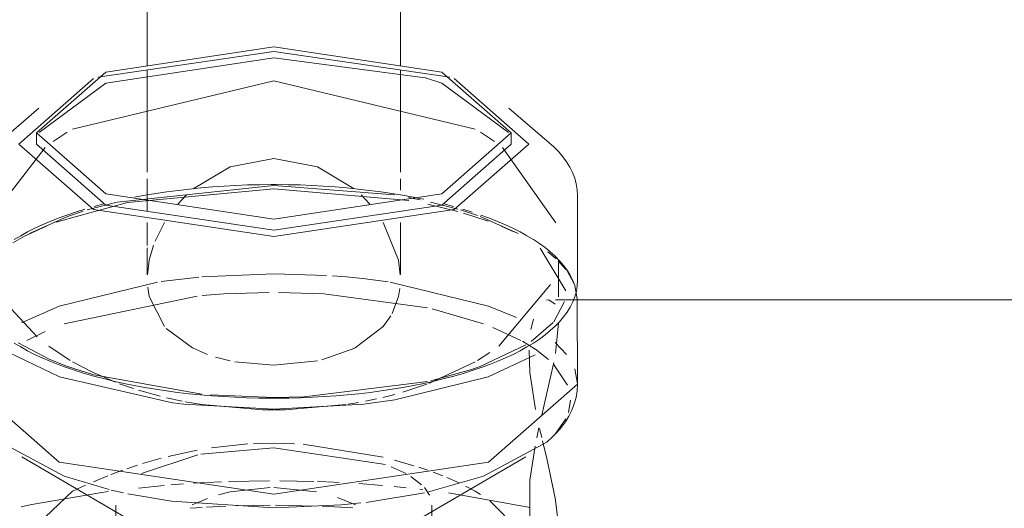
# Model space of a CAD drawing. Header units: inches. Extents: x -332 to 1204, y -60 to 270.
# Tile 6 of 91: x -257.14 to -254.55, y 4.57 to 5.86. Entities that reach past the tile are written whole.
import ezdxf

# ---------------------------------------------------------------- set-up
doc = ezdxf.new("R2010")
doc.units = ezdxf.units.IN
doc.header["$MEASUREMENT"] = 0
doc.layers.add('P-SANR-FIXT', color=6, linetype='Continuous', lineweight=9)

# ---------------------------------------------------------------- blocks, each defined once
blk = doc.blocks.new('SSG_Safety_Station_Shower_Eyewash_PLA_3_ - Default-V1-HOT AND COLD WATER RISER DIAGRAM')
at = {"layer": 'P-SANR-FIXT', "color": 254}
for p, q in [((-256.8064, 6.3434), (-256.8064, 5.738)), ((-256.1398, 5.738), (-256.1398, 6.3434)), ((-257.0919, 5.627), (-257.1986, 5.5354)), ((-255.7476, 5.5354), (-255.8543, 5.627)), ((-257.0984, 5.5613), (-257.0984, 5.5322)), ((-255.8477, 5.5322), (-255.8477, 5.5613)), ((-255.6731, 5.1741), (-255.6731, 5.3962)), ((-257.1299, 5.2895), (-257.1601, 5.2724)), ((-256.239, 5.1782), (-256.2817, 5.1825)), ((-256.4854, 5.1419), (-256.6052, 5.1379)), ((-256.341, 5.1379), (-256.4608, 5.1419)), ((-255.6743, 5.1246), (-255.6802, 5.1599)), ((-253.8184, 5.1226), (-255.6877, 5.1226)), ((-255.6731, 4.9013), (-255.6743, 5.1252)), ((-257.0034, 4.9594), (-256.9545, 4.9335)), ((-256.4731, 4.8653), (-256.3936, 4.8668)), ((-256.7102, 4.8479), (-256.4731, 4.8349)), ((-256.6624, 4.8466), (-256.5026, 4.8329)), ((-256.4731, 4.8349), (-256.236, 4.8479)), ((-256.4435, 4.8329), (-256.2834, 4.8466)), ((-257.1367, 4.7091), (-256.8484, 4.5408)), ((-256.0978, 4.5408), (-255.8095, 4.7091)), ((-256.7423, 4.5927), (-256.4731, 4.5753)), ((-256.8894, 4.5823), (-256.8894, 4.4285)), ((-256.4731, 4.5753), (-256.2946, 4.5828)), ((-256.0568, 4.4285), (-256.0568, 4.5823))]:
    blk.add_line(p, q, dxfattribs=at)
at = {"layer": 'P-SANR-FIXT', "color": 10}
for p, q in [((-256.4731, 5.7758), (-256.9367, 5.7085)), ((-256.0095, 5.7085), (-256.4731, 5.7758)), ((-256.0747, 5.7068), (-256.4731, 5.759)), ((-256.8064, 5.7257), (-256.8064, 5.6188)), ((-256.1398, 5.6188), (-256.1398, 5.7257)), ((-256.4731, 5.6986), (-257.0034, 5.5717)), ((-255.9427, 5.5717), (-256.4731, 5.6986)), ((-256.8064, 5.6188), (-256.8064, 5.458)), ((-256.1398, 5.458), (-256.1398, 5.6188)), ((-257.0174, 5.5634), (-257.0544, 5.5391)), ((-255.8918, 5.5391), (-255.9288, 5.5634)), ((-257.0756, 5.5234), (-257.2084, 5.3508)), ((-255.7301, 5.3246), (-255.8706, 5.5234)), ((-256.4731, 5.4231), (-256.8855, 5.3796)), ((-256.8064, 5.4404), (-256.8064, 5.3846)), ((-256.1553, 5.3982), (-256.4731, 5.4231)), ((-256.1398, 5.4113), (-256.1398, 5.4404)), ((-256.4731, 5.4143), (-256.8589, 5.3783)), ((-256.7258, 5.3744), (-256.7029, 5.3986)), ((-256.1176, 5.384), (-256.4731, 5.4143)), ((-256.2807, 5.4169), (-256.3112, 5.4194)), ((-256.2432, 5.3986), (-256.2203, 5.3744)), ((-256.1338, 5.3975), (-256.1623, 5.4022)), ((-256.1058, 5.3923), (-256.1338, 5.3975)), ((-256.8855, 5.3796), (-256.9648, 5.3587)), ((-256.9464, 5.3678), (-256.9209, 5.3745)), ((-256.8064, 5.3843), (-256.8064, 5.3555)), ((-256.0874, 5.3855), (-256.1186, 5.3918)), ((-256.0896, 5.3891), (-256.1058, 5.3923)), ((-256.0784, 5.3868), (-256.0896, 5.3891)), ((-255.9881, 5.3548), (-256.0671, 5.3741)), ((-255.9883, 5.3608), (-256.0606, 5.3796)), ((-255.9998, 5.3678), (-256.0253, 5.3745)), ((-255.9362, 5.3439), (-255.9814, 5.3587)), ((-255.951, 5.3532), (-255.975, 5.3607)), ((-255.9082, 5.3294), (-255.9733, 5.3506)), ((-256.8064, 5.326), (-256.8064, 5.2655)), ((-256.1398, 5.1887), (-256.1398, 5.326)), ((-255.8299, 5.2971), (-255.9293, 5.3415)), ((-255.863, 5.3197), (-255.8837, 5.3286)), ((-257.1567, 5.2809), (-257.1397, 5.2911)), ((-257.1397, 5.2911), (-257.1218, 5.301)), ((-257.0721, 5.3163), (-257.1299, 5.2895)), ((-255.8407, 5.3016), (-255.8741, 5.3163)), ((-255.8064, 5.2911), (-255.8243, 5.301)), ((-255.7895, 5.2809), (-255.8064, 5.2911)), ((-255.7736, 5.2704), (-255.7895, 5.2809)), ((-256.8064, 5.2589), (-256.8064, 5.1887)), ((-255.704, 5.1458), (-255.7715, 5.2585)), ((-255.729, 5.23), (-255.7511, 5.2485)), ((-255.7036, 5.2023), (-255.7239, 5.2251)), ((-255.7231, 5.193), (-255.7231, 5.2206)), ((-256.4731, 5.1909), (-256.6627, 5.1826)), ((-256.3341, 5.1865), (-256.4731, 5.1909)), ((-255.7231, 5.1303), (-255.7231, 5.193)), ((-255.6817, 5.164), (-255.7006, 5.1983)), ((-256.7792, 5.1688), (-257.0388, 5.1059)), ((-256.6706, 5.1819), (-256.7695, 5.1703)), ((-256.2817, 5.1825), (-256.3184, 5.1854)), ((-256.1718, 5.1695), (-256.239, 5.1782)), ((-255.9074, 5.1059), (-256.1669, 5.1688)), ((-255.8801, 5.0004), (-255.7446, 5.1626)), ((-256.6052, 5.1379), (-256.6622, 5.1335)), ((-256.068, 5.1009), (-256.341, 5.1379)), ((-256.6749, 5.1323), (-257.0255, 5.059)), ((-255.7545, 5.1214), (-255.7484, 5.1226)), ((-255.7484, 5.1226), (-255.732, 5.1111)), ((-255.736, 5.0646), (-255.7074, 5.1181)), ((-255.6877, 5.1226), (-255.7316, 5.1226)), ((-257.166, 5.0998), (-257.0967, 5.025)), ((-257.0388, 5.1059), (-257.1381, 5.0621)), ((-255.9207, 5.059), (-256.0561, 5.0982)), ((-255.8343, 5.0754), (-255.9074, 5.1059)), ((-255.796, 5.0443), (-255.7888, 5.0718)), ((-255.7952, 5.0125), (-255.7375, 5.0628)), ((-255.7231, 5.0614), (-255.7315, 4.981)), ((-257.075, 5.0393), (-257.1239, 5.0154)), ((-255.8222, 5.0153), (-255.8961, 5.0496)), ((-257.1463, 5.0094), (-257.0634, 4.9654)), ((-255.7851, 4.9929), (-255.8184, 5.0133)), ((-255.7026, 4.9788), (-255.7321, 5.0102)), ((-257.0661, 5.0004), (-257.0098, 4.9631)), ((-256.2598, 4.9952), (-256.3468, 4.9642)), ((-255.9363, 4.9631), (-255.904, 4.9835)), ((-255.7498, 4.9657), (-255.7842, 4.9923)), ((-256.5882, 4.9617), (-256.6269, 4.9716)), ((-256.4731, 4.9501), (-256.5761, 4.9592)), ((-256.358, 4.9617), (-256.4731, 4.9501)), ((-256.0646, 4.9024), (-255.9427, 4.9594)), ((-256.9545, 4.9335), (-256.8898, 4.9055)), ((-256.0599, 4.909), (-255.9523, 4.939)), ((-255.6992, 4.8974), (-255.7366, 4.9531)), ((-255.6731, 4.9013), (-255.6806, 4.9404)), ((-256.9471, 4.9246), (-256.6625, 4.8739)), ((-256.8796, 4.9017), (-256.8424, 4.8887)), ((-256.3936, 4.8668), (-256.0686, 4.907)), ((-256.8297, 4.8846), (-256.7727, 4.8686)), ((-256.1329, 4.8796), (-256.0697, 4.9005)), ((-256.7556, 4.8644), (-256.7149, 4.8557)), ((-256.7403, 4.8516), (-256.7102, 4.8479)), ((-256.7067, 4.8541), (-256.6628, 4.8466)), ((-256.6402, 4.872), (-256.4731, 4.8653)), ((-256.2771, 4.8476), (-256.2497, 4.8522)), ((-256.236, 4.8479), (-256.1545, 4.8589)), ((-256.2312, 4.8557), (-256.2025, 4.8617)), ((-256.1861, 4.8655), (-256.1547, 4.8735)), ((-255.697, 4.826), (-255.6918, 4.8586)), ((-256.5026, 4.8329), (-256.4731, 4.8325)), ((-256.4715, 4.8325), (-256.4435, 4.8329)), ((-255.7322, 4.7688), (-255.7036, 4.8096)), ((-255.7752, 4.7859), (-255.7807, 4.7596)), ((-255.7675, 4.76), (-255.7731, 4.7836)), ((-256.7518, 4.7104), (-256.6746, 4.7271)), ((-256.4731, 4.7333), (-256.6651, 4.7162)), ((-256.637, 4.7333), (-256.5412, 4.7433)), ((-256.5264, 4.7441), (-256.4731, 4.7454)), ((-256.4731, 4.7454), (-256.4184, 4.7438)), ((-256.1786, 4.689), (-256.4731, 4.7333)), ((-256.3956, 4.7422), (-256.1853, 4.7083)), ((-256.6729, 4.7147), (-256.8212, 4.665)), ((-256.8192, 4.6914), (-256.7694, 4.7058)), ((-256.1554, 4.7007), (-256.104, 4.6859)), ((-256.902, 4.6624), (-256.8708, 4.674)), ((-256.8599, 4.6779), (-256.832, 4.6873)), ((-256.1249, 4.665), (-256.1638, 4.6833)), ((-256.0912, 4.6818), (-256.0671, 4.6737)), ((-256.0535, 4.6688), (-256.0277, 4.659)), ((-256.9479, 4.6437), (-256.9099, 4.6593)), ((-256.6505, 4.6417), (-256.6108, 4.6436)), ((-256.5926, 4.6443), (-256.4841, 4.6464)), ((-256.457, 4.6464), (-256.3675, 4.6447)), ((-256.358, 4.6444), (-256.3342, 4.6435)), ((-256.3321, 4.6434), (-256.3009, 4.6419)), ((-256.0839, 4.6359), (-256.1126, 4.6578)), ((-256.0177, 4.6549), (-255.9853, 4.6406)), ((-257.1726, 4.4592), (-257.0034, 4.6186)), ((-257.0034, 4.6186), (-256.9691, 4.6344)), ((-256.9312, 4.6145), (-256.9092, 4.6176)), ((-256.9012, 4.6216), (-256.8687, 4.6143)), ((-256.8296, 4.6272), (-256.7621, 4.6338)), ((-256.7432, 4.6354), (-256.711, 4.6379)), ((-256.6846, 4.6397), (-256.6541, 4.6415)), ((-256.3604, 4.6173), (-256.4731, 4.6284)), ((-256.249, 4.6389), (-256.1872, 4.6341)), ((-256.1558, 4.6312), (-256.1243, 4.628)), ((-256.0882, 4.624), (-256.0805, 4.6231)), ((-256.063, 4.6081), (-256.0764, 4.6281)), ((-256.8577, 4.612), (-256.7423, 4.5927)), ((-256.648, 4.5999), (-256.6878, 4.5826)), ((-256.2584, 4.5825), (-256.3057, 4.6026)), ((-256.2303, 4.5893), (-256.0761, 4.6146)), ((-256.0129, 4.6143), (-255.7979, 4.576)), ((-255.9039, 4.5936), (-255.7813, 4.4699)), ((-256.8894, 4.5823), (-256.8892, 4.5779)), ((-256.6931, 4.5741), (-256.6619, 4.5761)), ((-256.6503, 4.5768), (-256.5992, 4.5792)), ((-256.5721, 4.5801), (-256.4828, 4.5816)), ((-256.4688, 4.5816), (-256.3652, 4.5798)), ((-256.3459, 4.5791), (-256.2648, 4.5749)), ((-256.2946, 4.5828), (-256.244, 4.5878)), ((-256.057, 4.5779), (-256.0568, 4.5823))]:
    blk.add_line(p, q, dxfattribs=at)
at = {"layer": 'P-SANR-FIXT', "color": 254}
for points in [[(-256.4731, 5.3345, 0), (-256.9153, 5.4009, 0), (-257.0984, 5.5613, 0), (-256.9153, 5.7217, 0), (-256.4731, 5.7881, 0)], [(-256.4731, 5.7881, 0), (-256.0309, 5.7217, 0), (-255.8477, 5.5613, 0), (-256.0309, 5.4009, 0), (-256.4731, 5.3345, 0)], [(-256.9481, 5.7045, 0), (-257.1449, 5.5322, 0), (-256.9481, 5.3599, 0), (-256.4731, 5.2886, 0)], [(-256.4731, 5.2886, 0), (-255.9981, 5.3599, 0), (-255.8013, 5.5322, 0), (-255.9981, 5.7045, 0)], [(-257.0984, 5.5322, 0), (-256.9153, 5.3718, 0), (-256.4731, 5.3054, 0)], [(-256.4731, 5.3054, 0), (-256.0309, 5.3718, 0), (-255.8477, 5.5322, 0)], [(-255.6731, 5.3962, 0), (-255.6739, 5.4119, 0), (-255.6765, 5.4273, 0), (-255.6807, 5.4425, 0), (-255.6864, 5.4573, 0), (-255.6936, 5.4715, 0), (-255.702, 5.4853, 0), (-255.7118, 5.4986, 0), (-255.7227, 5.5113, 0), (-255.7346, 5.5236, 0), (-255.7476, 5.5354, 0)], [(-255.6802, 5.1599, 0), (-255.6856, 5.1736, 0), (-255.6925, 5.1871, 0), (-255.7006, 5.2001, 0), (-255.7099, 5.2127, 0)], [(-257.1567, 5.0086, 0), (-257.1398, 4.9984, 0), (-257.1219, 4.9885, 0), (-257.1031, 4.9789, 0), (-257.0833, 4.9697, 0), (-257.0627, 4.9608, 0), (-257.0411, 4.9523, 0), (-257.0188, 4.9441, 0), (-256.9956, 4.9362, 0), (-256.9716, 4.9287, 0), (-256.9468, 4.9216, 0), (-256.9214, 4.9149, 0), (-256.8953, 4.9085, 0), (-256.8685, 4.9025, 0), (-256.8411, 4.897, 0), (-256.8132, 4.8918, 0), (-256.7847, 4.8871, 0), (-256.7558, 4.8828, 0), (-256.7265, 4.8789, 0), (-256.6967, 4.8754, 0), (-256.6666, 4.8724, 0), (-256.6362, 4.8698, 0), (-256.6056, 4.8676, 0), (-256.5748, 4.8659, 0), (-256.5438, 4.8647, 0), (-256.5126, 4.8639, 0), (-256.4815, 4.8635, 0), (-256.4731, 4.8635, 0)], [(-255.6731, 5.1741, 0), (-255.6739, 5.1594, 0), (-255.6763, 5.1449, 0), (-255.6802, 5.1306, 0), (-255.6857, 5.1167, 0), (-255.6925, 5.1031, 0), (-255.7006, 5.0899, 0), (-255.7099, 5.0772, 0), (-255.7205, 5.0648, 0), (-255.7321, 5.0529, 0), (-255.7449, 5.0413, 0), (-255.7587, 5.0301, 0), (-255.7736, 5.0192, 0), (-255.7895, 5.0086, 0), (-255.8064, 4.9984, 0), (-255.8243, 4.9885, 0), (-255.8431, 4.9789, 0), (-255.8629, 4.9697, 0), (-255.8835, 4.9608, 0), (-255.905, 4.9523, 0), (-255.9274, 4.9441, 0), (-255.9506, 4.9362, 0), (-255.9746, 4.9287, 0), (-255.9993, 4.9216, 0), (-256.0248, 4.9149, 0), (-256.0509, 4.9085, 0), (-256.0777, 4.9025, 0), (-256.1051, 4.897, 0), (-256.133, 4.8918, 0), (-256.1614, 4.8871, 0), (-256.1904, 4.8828, 0), (-256.2197, 4.8789, 0), (-256.2495, 4.8754, 0), (-256.2796, 4.8724, 0), (-256.3099, 4.8698, 0), (-256.3406, 4.8676, 0), (-256.3714, 4.8659, 0), (-256.4024, 4.8647, 0), (-256.4335, 4.8639, 0), (-256.4647, 4.8635, 0), (-256.4731, 4.8635, 0)], [(-257.1692, 4.9825, 0), (-257.0379, 4.9197, 0), (-256.7403, 4.8516, 0)], [(-255.9523, 4.939, 0), (-255.9293, 4.947, 0), (-255.809, 5.0035, 0)], [(-257.0634, 4.9654, 0), (-257.0169, 4.947, 0), (-256.9471, 4.9246, 0)], [(-256.1545, 4.8589, 0), (-255.9082, 4.9197, 0), (-255.7847, 4.9776, 0)], [(-257.2731, 4.9013, 0), (-257.2731, 4.9008, 0), (-257.0388, 4.6956, 0), (-256.4731, 4.6106, 0)], [(-256.4731, 4.6106, 0), (-255.9074, 4.6956, 0), (-255.6731, 4.9008, 0), (-255.6731, 4.9013, 0)], [(-255.6731, 4.9008, 0), (-255.674, 4.8831, 0), (-255.6769, 4.8657, 0), (-255.6816, 4.8487, 0), (-255.688, 4.8323, 0), (-255.6958, 4.8166, 0), (-255.7051, 4.8016, 0), (-255.7155, 4.7873, 0), (-255.7271, 4.7737, 0), (-255.7398, 4.7608, 0), (-255.7534, 4.7484, 0), (-255.7539, 4.748, 0)], [(-257.1923, 4.748, 0), (-257.0255, 4.6583, 0), (-256.9071, 4.6231, 0)], [(-256.068, 4.6164, 0), (-255.9207, 4.6583, 0), (-255.7539, 4.748, 0)], [(-255.7849, 4.7373, 0), (-255.7987, 4.6476, 0), (-255.7987, 4.5519, 0), (-255.7807, 4.4861, 0), (-255.7544, 4.4571, 0), (-255.7484, 4.4559, 0)]]:
    blk.add_polyline3d(points, dxfattribs=at)
at = {"layer": 'P-SANR-FIXT', "color": 10}
for points in [[(-256.4731, 5.759, 0), (-256.9153, 5.6925, 0), (-257.091, 5.5626, 0)], [(-255.8552, 5.5626, 0), (-256.0309, 5.6925, 0), (-256.0732, 5.7063, 0)], [(-256.6851, 5.4146, 0), (-256.5882, 5.4726, 0), (-256.4731, 5.4944, 0)], [(-256.4731, 5.4944, 0), (-256.358, 5.4726, 0), (-256.2611, 5.4146, 0)], [(-256.7254, 5.4104, 0), (-256.6956, 5.4138, 0), (-256.6655, 5.4169, 0), (-256.635, 5.4194, 0), (-256.6043, 5.4216, 0), (-256.5734, 5.4232, 0), (-256.5423, 5.4245, 0), (-256.5112, 5.4252, 0), (-256.4799, 5.4256, 0), (-256.4731, 5.4256, 0)], [(-256.4038, 5.4245, 0), (-256.435, 5.4252, 0), (-256.4662, 5.4256, 0), (-256.4731, 5.4256, 0)], [(-256.3112, 5.4194, 0), (-256.3419, 5.4216, 0), (-256.3728, 5.4232, 0), (-256.4038, 5.4245, 0)], [(-256.8404, 5.3923, 0), (-256.8124, 5.3975, 0), (-256.7839, 5.4022, 0)], [(-256.7839, 5.4022, 0), (-256.7549, 5.4065, 0), (-256.7254, 5.4104, 0)], [(-256.1623, 5.4022, 0), (-256.1913, 5.4065, 0), (-256.2207, 5.4104, 0), (-256.2506, 5.4138, 0), (-256.2807, 5.4169, 0)], [(-256.8589, 5.3783, 0), (-257.0379, 5.3294, 0), (-257.0455, 5.3267, 0)], [(-257.1218, 5.301, 0), (-257.103, 5.3105, 0), (-257.0832, 5.3197, 0), (-257.0625, 5.3286, 0), (-257.0409, 5.3372, 0), (-257.0185, 5.3453, 0), (-256.9952, 5.3532, 0), (-256.9712, 5.3607, 0)], [(-256.9749, 5.3556, 0), (-257.0169, 5.3415, 0), (-257.1163, 5.2971, 0)], [(-255.8837, 5.3286, 0), (-255.9053, 5.3372, 0), (-255.9277, 5.3453, 0)], [(-256.786, 5.2766, 0), (-256.7613, 5.3257, 0), (-256.7611, 5.326, 0)], [(-256.185, 5.326, 0), (-256.1849, 5.3257, 0), (-256.1449, 5.2264, 0), (-256.14, 5.1884, 0)], [(-255.8243, 5.301, 0), (-255.8432, 5.3105, 0), (-255.863, 5.3197, 0)], [(-256.8061, 5.1884, 0), (-256.8012, 5.2264, 0), (-256.79, 5.266, 0)], [(-255.7099, 5.2127, 0), (-255.7204, 5.225, 0), (-255.7321, 5.2369, 0), (-255.7449, 5.2484, 0), (-255.7587, 5.2596, 0), (-255.7736, 5.2704, 0)], [(-256.7613, 5.0523, 0), (-256.8012, 5.1308, 0), (-256.8053, 5.1553, 0)], [(-256.1412, 5.1523, 0), (-256.145, 5.1308, 0), (-256.1618, 5.086, 0)], [(-256.1652, 5.0799, 0), (-256.1849, 5.0523, 0), (-256.2585, 4.9959, 0)], [(-256.648, 4.9786, 0), (-256.6877, 4.9959, 0), (-256.757, 5.0473, 0)], [(-255.7835, 4.8335, 0), (-255.7987, 4.9308, 0), (-255.8009, 4.9896, 0)], [(-255.7357, 4.9578, 0), (-255.7545, 4.8735, 0), (-255.7674, 4.8189, 0)], [(-255.7255, 4.5519, 0), (-255.732, 4.6003, 0), (-255.7544, 4.7049, 0), (-255.7653, 4.7509, 0)], [(-256.483, 4.6284, 0), (-256.5882, 4.6168, 0), (-256.6186, 4.6093, 0)], [(-255.9683, 4.6323, 0), (-255.9427, 4.6186, 0), (-255.9288, 4.6102, 0)], [(-257.139, 4.578, 0), (-257.1105, 4.5839, 0), (-256.9312, 4.6145, 0)]]:
    blk.add_polyline3d(points, dxfattribs=at)

msp = doc.modelspace()

# ---------------------------------------------------------------- block references
at = {"layer": 'P-SANR-FIXT', "color": 10}
msp.add_blockref('SSG_Safety_Station_Shower_Eyewash_PLA_3_ - Default-V1-HOT AND COLD WATER RISER DIAGRAM', (0, 0), dxfattribs=at)

doc.saveas('drawing.dxf')
